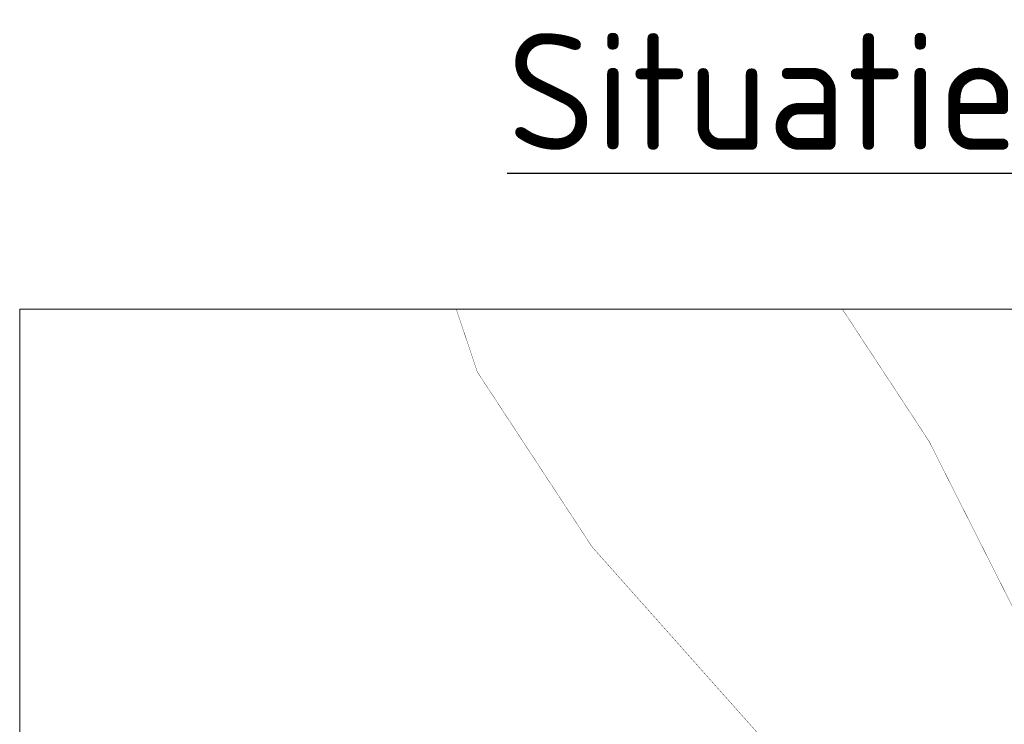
# Model space of a CAD drawing. Header units: metres. Extents: x 141698 to 145319, y 411539 to 418441.
# Tile 36 of 108: x 143099 to 143395, y 418230 to 418441. Entities that reach past the tile are written whole.
import ezdxf

# ---------------------------------------------------------------- set-up
doc = ezdxf.new("R2010")
doc.units = ezdxf.units.M
doc.linetypes.add('CENTRE', pattern=[50, 31.25, -6.25, 6.25, -6.25])
doc.layers.add('B01-WA-GW-GROND_STEEN-A', color=7, linetype='Continuous', lineweight=18)
doc.layers.add('X-XX-AL-T25-1000', color=7, linetype='Continuous', lineweight=25)
doc.layers.add('beschermingszone binnenkant', color=170, linetype='CENTRE')
doc.layers.add('buitenbeschermingszone binnenkant', color=14, linetype='CENTRE')
doc.styles.add('NLCS-ISO', font='NLCS-ISO.ttf')

msp = doc.modelspace()

# ---------------------------------------------------------------- linework, layer by layer
at = {"layer": 'B01-WA-GW-GROND_STEEN-A'}
msp.add_lwpolyline([(143099.16, 418354.16), (144137.84, 418354.16), (144137.84, 417824.84), (143099.16, 417824.84)], close=True, dxfattribs=at)
at = {"layer": 'beschermingszone binnenkant', "ltscale": 0.25, "const_width": 0.1, "flags": 128}
msp.add_lwpolyline([(144015.9, 418354.16), (144001.16, 418337.19), (143991.04, 418323.38), (143985.09, 418315.27), (144004.52, 418297.86), (143996.04, 418288.89), (143987.55, 418279.88), (143928.31, 418217.02), (143906.69, 418190.6), (143899.66, 418183.63), (143874.64, 418163.53), (143866.86, 418158.44), (143842.1, 418145.52), (143837.01, 418143.24), (143822.34, 418137.65), (143794.89, 418126), (143768.34, 418111.56), (143755.03, 418106.71), (143723.38, 418100.3), (143712.97, 418098.19), (143712.78, 418098.16), (143712.38, 418098.08), (143703.4, 418096.3), (143652.14, 418086.14), (143648.87, 418085.61), (143618.85, 418081.81), (143605.06, 418082.07), (143586.25, 418085.2), (143556.16, 418090.19), (143502.73, 418134.97), (143497.01, 418140.66), (143433.81, 418215.19), (143406.05, 418251.78), (143402.36, 418255.64), (143401.56, 418256.51), (143372.28, 418314.52), (143350.22, 418348.13), (143346.26, 418354.16)], dxfattribs=at)
at = {"layer": 'buitenbeschermingszone binnenkant', "ltscale": 0.25, "const_width": 0.1}
msp.add_lwpolyline([(144137.84, 418322.23), (144122.51, 418317.21), (144106.34, 418303.49), (144099.14, 418296.24), (144090.5, 418287.56), (144079.37, 418274.73), (144056.96, 418244.17), (143984.69, 418167.49), (143956.63, 418133.18), (143912.22, 418097.52), (143870.42, 418075.7), (143850.34, 418068.06), (143827.54, 418058.38), (143787.99, 418036.86), (143727.61, 418024.64), (143662.53, 418011.74), (143610.47, 418005.15), (143523.67, 418019.56), (143446.55, 418084.19), (143375.96, 418167.45), (143343.47, 418201.44), (143271.09, 418282.8), (143236.62, 418335.32), (143230.29, 418354.16)], dxfattribs=at)

# ---------------------------------------------------------------- texts
at = {"layer": 'X-XX-AL-T25-1000', "style": 'NLCS-ISO'}
msp.add_text('%%USituatie: voorbeeld (met lagen)', height=35, dxfattribs=at).set_placement((143245.6, 418402.05))

doc.saveas('drawing.dxf')
